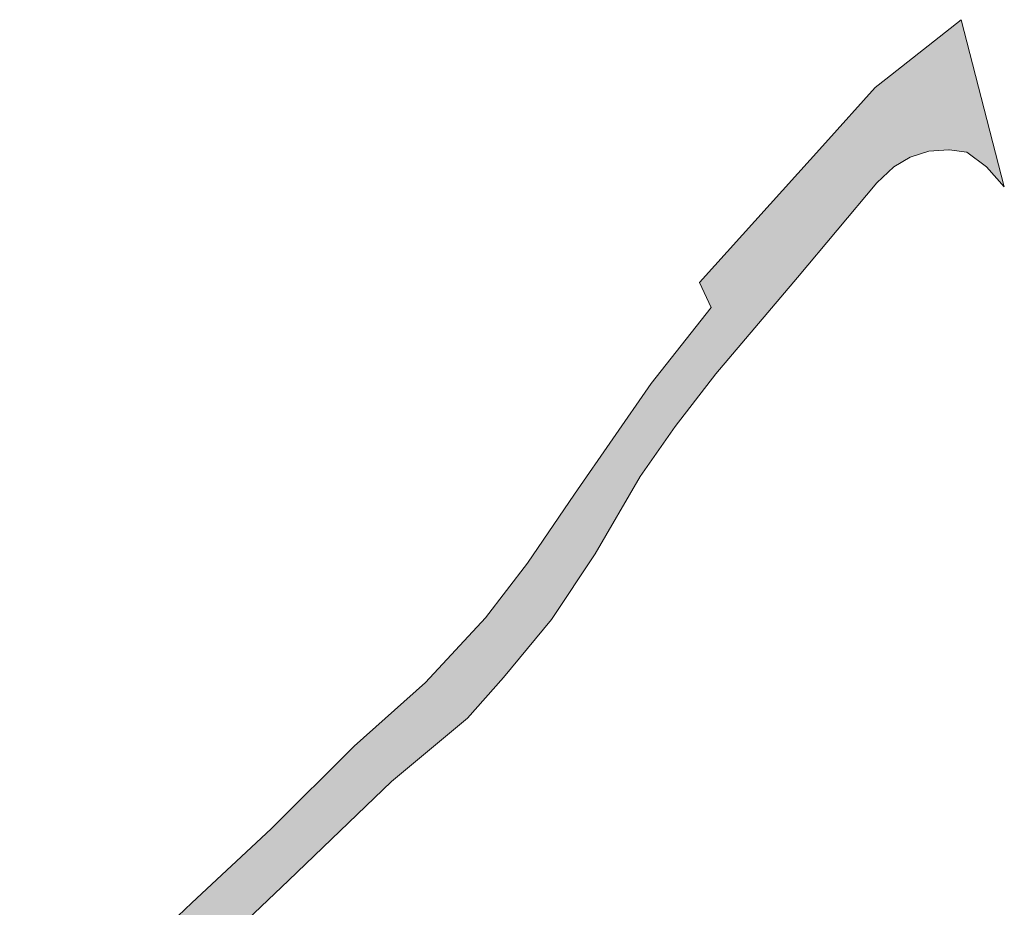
# Model space of a CAD drawing. Extents: x 97094 to 109644, y 463509 to 471969.
# Tile 71 of 256: x 103728 to 103769, y 465073 to 465110. Entities that reach past the tile are written whole.
import ezdxf

# ---------------------------------------------------------------- set-up
doc = ezdxf.new("R2010")
doc.units = 0
doc.layers.add('109 Onkruidbestrijding elementen', color=6, linetype='Continuous', lineweight=20, true_color=0xff00ff)

msp = doc.modelspace()

# ---------------------------------------------------------------- hatches: boundary and pattern name
at = {"layer": '109 Onkruidbestrijding elementen', "true_color": 0xff00ff}
msp.add_hatch(color=6, dxfattribs=at).paths.add_polyline_path([(103730.348, 465060.075), (103730.225, 465061.402), (103730.363, 465062.997), (103730.843, 465064.682), (103731.638, 465066.303), (103733.519, 465068.826), (103739.477, 465074.489), (103743.74, 465078.59), (103746.887, 465081.217), (103748.381, 465082.891), (103750.357, 465085.289), (103752.171, 465088.01), (103754.028, 465091.206), (103755.481, 465093.284), (103757.158, 465095.454), (103760.537, 465099.452), (103763.824, 465103.36), (103764.524, 465104.027), (103765.198, 465104.422), (103765.975, 465104.678), (103766.806, 465104.733), (103766.816, 465104.732), (103767.546, 465104.632), (103768.356, 465104.019), (103768.787, 465103.546), (103769.099, 465103.204), (103767.31, 465110.113), (103764.195, 465107.652), (103763.753, 465107.303), (103761.697, 465105.022), (103756.483, 465099.236), (103756.962, 465098.206), (103754.479, 465095.056), (103751.312, 465090.483), (103749.369, 465087.629), (103747.635, 465085.361), (103745.145, 465082.693), (103742.19, 465080.051), (103738.756, 465076.634), (103735.474, 465073.573), (103732.284, 465070.536), (103730.286, 465068.148), (103729.109, 465066.161), (103728.422, 465064.006), (103728.353, 465062.462), (103728.384, 465060.166), (103728.528, 465059.544), (103729.379, 465059.78), (103730.348, 465060.075)])

# ---------------------------------------------------------------- linework, layer by layer
at = {"layer": '109 Onkruidbestrijding elementen', "color": 3, "true_color": 0x00ff00}
msp.add_lwpolyline([(103733.519, 465068.826), (103739.477, 465074.489), (103743.74, 465078.59), (103746.887, 465081.217), (103748.381, 465082.891), (103750.357, 465085.289), (103752.171, 465088.01), (103754.028, 465091.206), (103755.481, 465093.284), (103757.158, 465095.454), (103760.537, 465099.452), (103763.824, 465103.36), (103764.524, 465104.027), (103765.198, 465104.422), (103765.975, 465104.678), (103766.806, 465104.733), (103766.816, 465104.732), (103767.546, 465104.632), (103768.356, 465104.019), (103768.787, 465103.546), (103769.099, 465103.204), (103767.31, 465110.113), (103764.195, 465107.652), (103763.753, 465107.303), (103761.697, 465105.022), (103756.483, 465099.236), (103756.962, 465098.206), (103754.479, 465095.056), (103751.312, 465090.483), (103749.369, 465087.629), (103747.635, 465085.361), (103745.145, 465082.693), (103742.19, 465080.051), (103738.756, 465076.634), (103735.474, 465073.573), (103732.284, 465070.536)], dxfattribs=at)

doc.saveas('drawing.dxf')
